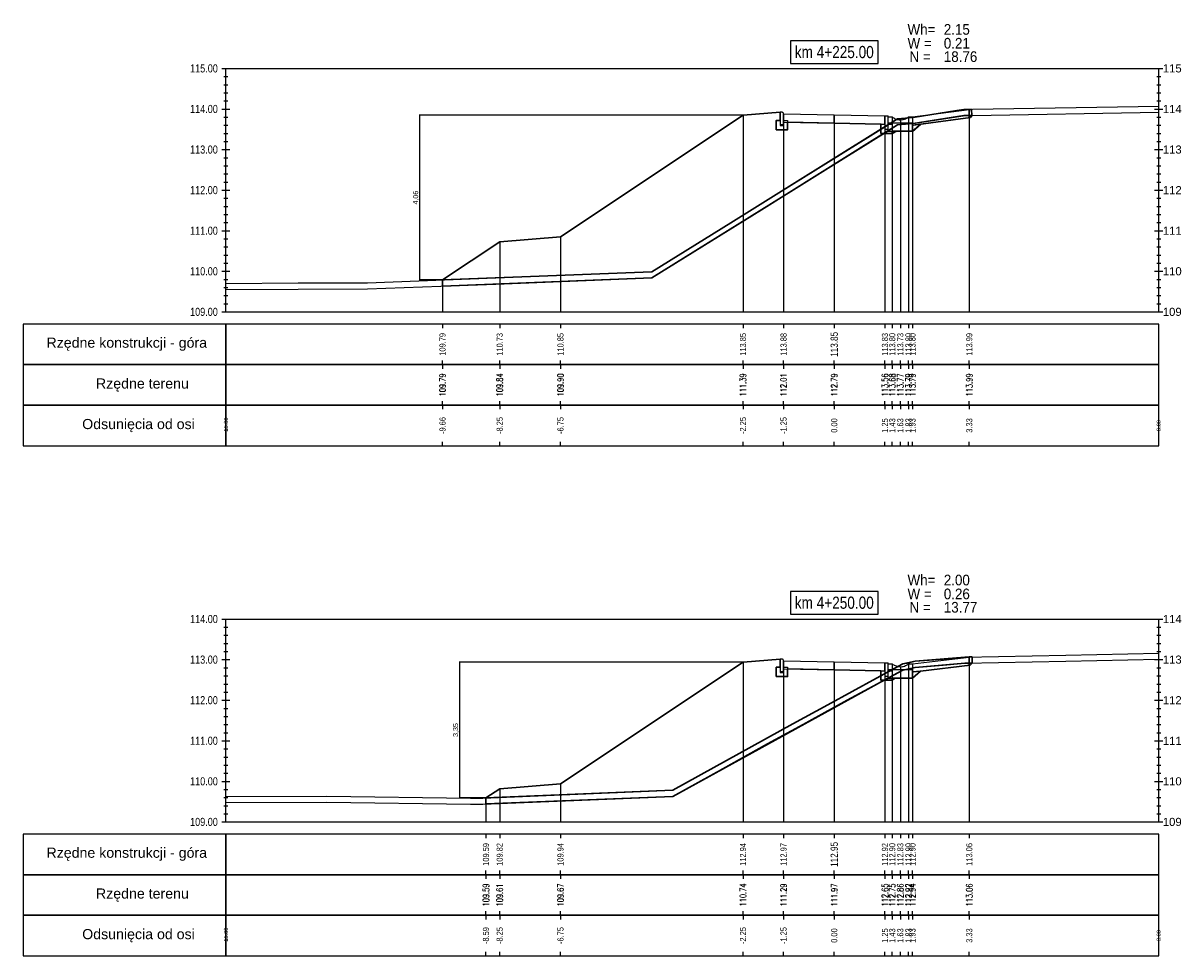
# Model space of a CAD drawing. Extents: x 7537626 to 7538805, y 5722894 to 5725486.
# Tile 30 of 105: x 7538230 to 7538259, y 5725311 to 5725334. Entities that reach past the tile are written whole.
import ezdxf

# ---------------------------------------------------------------- set-up
doc = ezdxf.new("R2010")
doc.units = 0
doc.header["$PDMODE"] = 35
doc.header["$PDSIZE"] = 0.3
for name, color, linetype in [('C-DROGI-PROFILE', 7, 'Continuous'), ('C-DROGI-PROFILE-ETYKIETY', 7, 'Continuous'), ('C-DROGI-PRZEKROJE-ETYKIETY', 7, 'Continuous'), ('C-POPRZECZKA-przekrój', 2, 'Continuous'), ('C-POPRZECZKA-widok', 1, 'Continuous')]:
    doc.layers.add(name, color=color, linetype=linetype)
for name, color, linetype, true_color in [('C-humus', 7, 'Continuous', 0x003df5), ('C-Teren', 7, 'Continuous', 0x008521), ('poprzeczki', 7, 'Continuous', 0x0000d6)]:
    doc.layers.add(name, color=color, linetype=linetype, true_color=true_color)
for name, color, linetype, lineweight, plot in [('D-1.pow. hum.', 7, 'Continuous', 30, False), ('D-2.wykop', 30, 'Continuous', 30, False), ('D-3.nasyp', 4, 'Continuous', 30, False)]:
    doc.layers.add(name, color=color, linetype=linetype, lineweight=lineweight, plot=plot)
doc.layers.add('D-roboty-ziemne-opis', color=2, linetype='Continuous', lineweight=30)
doc.styles.add('2mm08', font='arial.ttf', dxfattribs={"width": 0.8})
doc.styles.add('opis_50', font='arial.ttf', dxfattribs={"height": 0.125})
doc.styles.get("Standard").update_dxf_attribs({"font": 'arial.ttf'})
doc.dimstyles.new('OPIS_50', dxfattribs={"dimscale": 0.5, "dimtxt": 0.125, "dimasz": 0.25, "dimexe": 0.1, "dimexo": 0.15, "dimgap": 0.1, "dimtad": 1, "dimzin": 0, "dimtxsty": 'opis_50', "dimblk": 'ARCHTICK', "dimcen": 0.15, "dimdle": 0.1, "dimaunit": 2, "dimadec": 4, "dimazin": 0, "dimtfac": 1, "dimtmove": 0, "dimatfit": 3, "dimfxl": 1, "dimarcsym": 0})

# ---------------------------------------------------------------- blocks, each defined once
blk = doc.blocks.new('_ArchTick')
at = {"color": 0, "linetype": 'ByBlock', "const_width": 0.15}
blk.add_lwpolyline([(-0.5, -0.5), (0.5, 0.5)], dxfattribs=at)
blk = doc.blocks.new('*D205')
at = {"layer": 'Defpoints', "color": 0, "transparency": 16777216}
for p in [(7538247.816, 5725332.128), (7538239.84, 5725328.069), (7538240.407, 5725328.069)]:
    blk.add_point(p, dxfattribs=at)
at = {"layer": 'poprzeczki', "color": 0, "lineweight": -2, "transparency": 16777216}
for p, q in [((7538247.801, 5725332.128), (7538239.83, 5725332.128)), ((7538239.84, 5725332.138), (7538239.84, 5725328.059)), ((7538240.392, 5725328.069), (7538239.83, 5725328.069))]:
    blk.add_line(p, q, dxfattribs=at)
at = {"layer": 'poprzeczki', "color": 0, "lineweight": -2, "transparency": 16777216, "xscale": 0.025, "yscale": 0.025, "zscale": 0.025}
for p, rotation in [((7538239.84, 5725332.128), 90), ((7538239.84, 5725328.069), 270)]:
    blk.add_blockref('_ArchTick', p, dxfattribs=dict(at, rotation=rotation))
at = {"layer": 'poprzeczki', "color": 0, "transparency": 16777216, "insert": (7538239.755, 5725330.098), "char_height": 0.125, "attachment_point": 5, "rotation": 90, "style": 'opis_50'}
blk.add_mtext('4,06', dxfattribs=at)
blk = doc.blocks.new('*D206')
at = {"layer": 'Defpoints', "color": 0, "transparency": 16777216}
for p in [(7538247.816, 5725318.65), (7538240.824, 5725315.304), (7538241.478, 5725315.304)]:
    blk.add_point(p, dxfattribs=at)
at = {"layer": 'poprzeczki', "color": 0, "lineweight": -2, "transparency": 16777216}
for p, q in [((7538247.801, 5725318.65), (7538240.814, 5725318.65)), ((7538240.824, 5725318.66), (7538240.824, 5725315.294)), ((7538241.463, 5725315.304), (7538240.814, 5725315.304))]:
    blk.add_line(p, q, dxfattribs=at)
at = {"layer": 'poprzeczki', "color": 0, "lineweight": -2, "transparency": 16777216, "xscale": 0.025, "yscale": 0.025, "zscale": 0.025}
for p, rotation in [((7538240.824, 5725318.65), 90), ((7538240.824, 5725315.304), 270)]:
    blk.add_blockref('_ArchTick', p, dxfattribs=dict(at, rotation=rotation))
at = {"layer": 'poprzeczki', "color": 0, "transparency": 16777216, "insert": (7538240.739, 5725316.977), "char_height": 0.125, "attachment_point": 5, "rotation": 90, "style": 'opis_50'}
blk.add_mtext('3,35', dxfattribs=at)

msp = doc.modelspace()

# ---------------------------------------------------------------- linework, layer by layer
at = {"layer": 'C-DROGI-PROFILE', "color": 7, "linetype": 'Continuous', "lineweight": -3}
for p, q in [((7538240.407, 5725326.982), (7538240.407, 5725326.882)), ((7538241.816, 5725326.982), (7538241.816, 5725326.882)), ((7538243.316, 5725326.982), (7538243.316, 5725326.882)), ((7538247.816, 5725326.982), (7538247.816, 5725326.882)), ((7538248.816, 5725326.982), (7538248.816, 5725326.882)), ((7538250.066, 5725326.982), (7538250.066, 5725326.882)), ((7538251.316, 5725326.982), (7538251.316, 5725326.882)), ((7538251.496, 5725326.982), (7538251.496, 5725326.882)), ((7538251.696, 5725326.982), (7538251.696, 5725326.882)), ((7538251.896, 5725326.982), (7538251.896, 5725326.882)), ((7538251.996, 5725326.982), (7538251.996, 5725326.882)), ((7538253.396, 5725326.982), (7538253.396, 5725326.882)), ((7538240.407, 5725325.982), (7538240.407, 5725326.082)), ((7538240.407, 5725325.982), (7538240.407, 5725325.882)), ((7538241.816, 5725325.982), (7538241.816, 5725326.082)), ((7538241.816, 5725325.982), (7538241.816, 5725325.882)), ((7538243.316, 5725325.982), (7538243.316, 5725326.082)), ((7538243.316, 5725325.982), (7538243.316, 5725325.882)), ((7538247.816, 5725325.982), (7538247.816, 5725326.082)), ((7538247.816, 5725325.982), (7538247.816, 5725325.882)), ((7538248.816, 5725325.982), (7538248.816, 5725326.082)), ((7538248.816, 5725325.982), (7538248.816, 5725325.882)), ((7538250.066, 5725325.982), (7538250.066, 5725326.082)), ((7538250.066, 5725325.982), (7538250.066, 5725325.882)), ((7538251.316, 5725325.982), (7538251.316, 5725326.082)), ((7538251.316, 5725325.982), (7538251.316, 5725325.882)), ((7538251.496, 5725325.982), (7538251.496, 5725326.082)), ((7538251.496, 5725325.982), (7538251.496, 5725325.882)), ((7538251.696, 5725325.982), (7538251.696, 5725326.082)), ((7538251.696, 5725325.982), (7538251.696, 5725325.882)), ((7538251.896, 5725325.982), (7538251.896, 5725326.082)), ((7538251.896, 5725325.982), (7538251.896, 5725325.882)), ((7538251.996, 5725325.982), (7538251.996, 5725326.082)), ((7538251.996, 5725325.982), (7538251.996, 5725325.882)), ((7538253.396, 5725325.982), (7538253.396, 5725326.082)), ((7538253.396, 5725325.982), (7538253.396, 5725325.882)), ((7538240.407, 5725324.982), (7538240.407, 5725325.082)), ((7538241.816, 5725324.982), (7538241.816, 5725325.082)), ((7538243.316, 5725324.982), (7538243.316, 5725325.082)), ((7538247.816, 5725324.982), (7538247.816, 5725325.082)), ((7538248.816, 5725324.982), (7538248.816, 5725325.082)), ((7538250.066, 5725324.982), (7538250.066, 5725325.082)), ((7538251.316, 5725324.982), (7538251.316, 5725325.082)), ((7538251.496, 5725324.982), (7538251.496, 5725325.082)), ((7538251.696, 5725324.982), (7538251.696, 5725325.082)), ((7538251.896, 5725324.982), (7538251.896, 5725325.082)), ((7538251.996, 5725324.982), (7538251.996, 5725325.082)), ((7538253.396, 5725324.982), (7538253.396, 5725325.082)), ((7538240.407, 5725324.982), (7538240.407, 5725324.882)), ((7538241.816, 5725324.982), (7538241.816, 5725324.882)), ((7538243.316, 5725324.982), (7538243.316, 5725324.882)), ((7538247.816, 5725324.982), (7538247.816, 5725324.882)), ((7538248.816, 5725324.982), (7538248.816, 5725324.882)), ((7538250.066, 5725324.982), (7538250.066, 5725324.882)), ((7538251.316, 5725324.982), (7538251.316, 5725324.882)), ((7538251.496, 5725324.982), (7538251.496, 5725324.882)), ((7538251.696, 5725324.982), (7538251.696, 5725324.882)), ((7538251.896, 5725324.982), (7538251.896, 5725324.882)), ((7538251.996, 5725324.982), (7538251.996, 5725324.882)), ((7538253.396, 5725324.982), (7538253.396, 5725324.882)), ((7538240.407, 5725323.982), (7538240.407, 5725324.082)), ((7538241.816, 5725323.982), (7538241.816, 5725324.082)), ((7538243.316, 5725323.982), (7538243.316, 5725324.082)), ((7538247.816, 5725323.982), (7538247.816, 5725324.082)), ((7538248.816, 5725323.982), (7538248.816, 5725324.082)), ((7538250.066, 5725323.982), (7538250.066, 5725324.082)), ((7538251.316, 5725323.982), (7538251.316, 5725324.082)), ((7538251.496, 5725323.982), (7538251.496, 5725324.082)), ((7538251.696, 5725323.982), (7538251.696, 5725324.082)), ((7538251.896, 5725323.982), (7538251.896, 5725324.082)), ((7538251.996, 5725323.982), (7538251.996, 5725324.082)), ((7538253.396, 5725323.982), (7538253.396, 5725324.082)), ((7538241.478, 5725314.411), (7538241.478, 5725314.311)), ((7538241.816, 5725314.411), (7538241.816, 5725314.311)), ((7538243.316, 5725314.411), (7538243.316, 5725314.311)), ((7538247.816, 5725314.411), (7538247.816, 5725314.311)), ((7538248.816, 5725314.411), (7538248.816, 5725314.311)), ((7538250.066, 5725314.411), (7538250.066, 5725314.311)), ((7538251.316, 5725314.411), (7538251.316, 5725314.311)), ((7538251.496, 5725314.411), (7538251.496, 5725314.311)), ((7538251.696, 5725314.411), (7538251.696, 5725314.311)), ((7538251.896, 5725314.411), (7538251.896, 5725314.311)), ((7538251.996, 5725314.411), (7538251.996, 5725314.311)), ((7538253.396, 5725314.411), (7538253.396, 5725314.311)), ((7538241.478, 5725313.411), (7538241.478, 5725313.511)), ((7538241.478, 5725313.411), (7538241.478, 5725313.311)), ((7538241.816, 5725313.411), (7538241.816, 5725313.511)), ((7538241.816, 5725313.411), (7538241.816, 5725313.311)), ((7538243.316, 5725313.411), (7538243.316, 5725313.511)), ((7538243.316, 5725313.411), (7538243.316, 5725313.311)), ((7538247.816, 5725313.411), (7538247.816, 5725313.511)), ((7538247.816, 5725313.411), (7538247.816, 5725313.311)), ((7538248.816, 5725313.411), (7538248.816, 5725313.511)), ((7538248.816, 5725313.411), (7538248.816, 5725313.311)), ((7538250.066, 5725313.411), (7538250.066, 5725313.511)), ((7538250.066, 5725313.411), (7538250.066, 5725313.311)), ((7538251.316, 5725313.411), (7538251.316, 5725313.511)), ((7538251.316, 5725313.411), (7538251.316, 5725313.311)), ((7538251.496, 5725313.411), (7538251.496, 5725313.511)), ((7538251.496, 5725313.411), (7538251.496, 5725313.311)), ((7538251.696, 5725313.411), (7538251.696, 5725313.511)), ((7538251.696, 5725313.411), (7538251.696, 5725313.311)), ((7538251.896, 5725313.411), (7538251.896, 5725313.511)), ((7538251.896, 5725313.411), (7538251.896, 5725313.311)), ((7538251.996, 5725313.411), (7538251.996, 5725313.511)), ((7538251.996, 5725313.411), (7538251.996, 5725313.311)), ((7538253.396, 5725313.411), (7538253.396, 5725313.511)), ((7538253.396, 5725313.411), (7538253.396, 5725313.311)), ((7538241.478, 5725312.411), (7538241.478, 5725312.511)), ((7538241.816, 5725312.411), (7538241.816, 5725312.511)), ((7538243.316, 5725312.411), (7538243.316, 5725312.511)), ((7538247.816, 5725312.411), (7538247.816, 5725312.511)), ((7538248.816, 5725312.411), (7538248.816, 5725312.511)), ((7538250.066, 5725312.411), (7538250.066, 5725312.511)), ((7538251.316, 5725312.411), (7538251.316, 5725312.511)), ((7538251.496, 5725312.411), (7538251.496, 5725312.511)), ((7538251.696, 5725312.411), (7538251.696, 5725312.511)), ((7538251.896, 5725312.411), (7538251.896, 5725312.511)), ((7538251.996, 5725312.411), (7538251.996, 5725312.511)), ((7538253.396, 5725312.411), (7538253.396, 5725312.511)), ((7538241.478, 5725312.411), (7538241.478, 5725312.311)), ((7538241.816, 5725312.411), (7538241.816, 5725312.311)), ((7538243.316, 5725312.411), (7538243.316, 5725312.311)), ((7538247.816, 5725312.411), (7538247.816, 5725312.311)), ((7538248.816, 5725312.411), (7538248.816, 5725312.311)), ((7538250.066, 5725312.411), (7538250.066, 5725312.311)), ((7538251.316, 5725312.411), (7538251.316, 5725312.311)), ((7538251.496, 5725312.411), (7538251.496, 5725312.311)), ((7538251.696, 5725312.411), (7538251.696, 5725312.311)), ((7538251.896, 5725312.411), (7538251.896, 5725312.311)), ((7538251.996, 5725312.411), (7538251.996, 5725312.311)), ((7538253.396, 5725312.411), (7538253.396, 5725312.311)), ((7538241.478, 5725311.411), (7538241.478, 5725311.511)), ((7538241.816, 5725311.411), (7538241.816, 5725311.511)), ((7538243.316, 5725311.411), (7538243.316, 5725311.511)), ((7538247.816, 5725311.411), (7538247.816, 5725311.511)), ((7538248.816, 5725311.411), (7538248.816, 5725311.511)), ((7538250.066, 5725311.411), (7538250.066, 5725311.511)), ((7538251.316, 5725311.411), (7538251.316, 5725311.511)), ((7538251.496, 5725311.411), (7538251.496, 5725311.511)), ((7538251.696, 5725311.411), (7538251.696, 5725311.511)), ((7538251.896, 5725311.411), (7538251.896, 5725311.511)), ((7538251.996, 5725311.411), (7538251.996, 5725311.511)), ((7538253.396, 5725311.411), (7538253.396, 5725311.511))]:
    msp.add_line(p, q, dxfattribs=at)
at = {"layer": 'C-DROGI-PROFILE', "color": 1, "linetype": 'Continuous', "lineweight": -3}
for points in [[(7538235.066, 5725325.982), (7538235.066, 5725326.982), (7538230.066, 5725326.982), (7538230.066, 5725325.982)], [(7538235.066, 5725325.982), (7538258.066, 5725325.982), (7538258.066, 5725326.982), (7538235.066, 5725326.982)], [(7538235.066, 5725324.982), (7538235.066, 5725325.982), (7538230.066, 5725325.982), (7538230.066, 5725324.982)], [(7538235.066, 5725324.982), (7538258.066, 5725324.982), (7538258.066, 5725325.982), (7538235.066, 5725325.982)], [(7538235.066, 5725323.982), (7538235.066, 5725324.982), (7538230.066, 5725324.982), (7538230.066, 5725323.982)], [(7538235.066, 5725323.982), (7538258.066, 5725323.982), (7538258.066, 5725324.982), (7538235.066, 5725324.982)], [(7538235.066, 5725313.411), (7538235.066, 5725314.411), (7538230.066, 5725314.411), (7538230.066, 5725313.411)], [(7538235.066, 5725313.411), (7538258.066, 5725313.411), (7538258.066, 5725314.411), (7538235.066, 5725314.411)], [(7538235.066, 5725312.411), (7538235.066, 5725313.411), (7538230.066, 5725313.411), (7538230.066, 5725312.411)], [(7538235.066, 5725312.411), (7538258.066, 5725312.411), (7538258.066, 5725313.411), (7538235.066, 5725313.411)], [(7538235.066, 5725311.411), (7538235.066, 5725312.411), (7538230.066, 5725312.411), (7538230.066, 5725311.411)], [(7538235.066, 5725311.411), (7538258.066, 5725311.411), (7538258.066, 5725312.411), (7538235.066, 5725312.411)]]:
    msp.add_3dface(points, dxfattribs=at)
at = {"layer": 'C-DROGI-PRZEKROJE-ETYKIETY', "color": 1, "linetype": 'Continuous', "lineweight": -3}
for p, q in [((7538253.396, 5725332.273), (7538253.396, 5725327.282)), ((7538247.816, 5725332.128), (7538247.816, 5725327.282)), ((7538248.816, 5725332.162), (7538248.816, 5725327.282)), ((7538250.066, 5725332.137), (7538250.066, 5725327.282)), ((7538251.316, 5725332.112), (7538251.316, 5725327.282)), ((7538251.496, 5725332.086), (7538251.496, 5725327.282)), ((7538251.696, 5725332.016), (7538251.696, 5725327.282)), ((7538251.896, 5725332.086), (7538251.896, 5725327.282)), ((7538251.996, 5725332.086), (7538251.996, 5725327.282)), ((7538253.396, 5725318.776), (7538253.396, 5725314.711)), ((7538247.816, 5725318.65), (7538247.816, 5725314.711)), ((7538248.816, 5725318.683), (7538248.816, 5725314.711)), ((7538250.066, 5725318.658), (7538250.066, 5725314.711)), ((7538251.316, 5725318.633), (7538251.316, 5725314.711)), ((7538251.496, 5725318.607), (7538251.496, 5725314.711)), ((7538251.696, 5725318.537), (7538251.696, 5725314.711)), ((7538251.896, 5725318.607), (7538251.896, 5725314.711)), ((7538251.996, 5725318.607), (7538251.996, 5725314.711))]:
    msp.add_line(p, q, dxfattribs=at)
for points in [[(7538243.316, 5725329.128), (7538243.316, 5725327.282)], [(7538241.816, 5725329.008), (7538241.816, 5725327.282)], [(7538240.407, 5725328.069), (7538240.407, 5725327.282)], [(7538243.316, 5725315.65), (7538243.316, 5725314.711)], [(7538241.816, 5725315.53), (7538241.816, 5725314.711)], [(7538241.478, 5725315.304), (7538241.478, 5725314.711)]]:
    msp.add_lwpolyline(points, dxfattribs=at)
at = {"layer": 'C-humus'}
for p, q in [((7538253.477, 5725332.125), (7538258.066, 5725332.204)), ((7538251.327, 5725331.704), (7538251.623, 5725331.894)), ((7538251.623, 5725331.894), (7538251.633, 5725331.895)), ((7538251.633, 5725331.895), (7538252.012, 5725331.928)), ((7538252.012, 5725331.928), (7538253.242, 5725332.118)), ((7538253.242, 5725332.118), (7538253.26, 5725332.119)), ((7538253.26, 5725332.119), (7538253.477, 5725332.125)), ((7538245.57, 5725328.12), (7538251.327, 5725331.704)), ((7538238.556, 5725327.848), (7538241.72, 5725327.969)), ((7538241.72, 5725327.969), (7538245.57, 5725328.12)), ((7538235.066, 5725327.831), (7538236.85, 5725327.846)), ((7538236.85, 5725327.846), (7538238.556, 5725327.848)), ((7538251.758, 5725318.455), (7538251.86, 5725318.475)), ((7538251.86, 5725318.475), (7538252.058, 5725318.52)), ((7538252.058, 5725318.52), (7538252.749, 5725318.577)), ((7538252.749, 5725318.577), (7538253.287, 5725318.624)), ((7538253.287, 5725318.624), (7538255.778, 5725318.675)), ((7538255.778, 5725318.675), (7538258.066, 5725318.72)), ((7538248.422, 5725316.642), (7538251.758, 5725318.455)), ((7538246.088, 5725315.341), (7538248.422, 5725316.642)), ((7538241.401, 5725315.151), (7538246.088, 5725315.341)), ((7538235.066, 5725315.188), (7538237.558, 5725315.197)), ((7538237.558, 5725315.197), (7538241.095, 5725315.146)), ((7538241.095, 5725315.146), (7538241.401, 5725315.151))]:
    msp.add_line(p, q, dxfattribs=at)
at = {"layer": 'C-POPRZECZKA-przekrój', "color": 2, "linetype": 'Continuous', "lineweight": -3}
for p, q in [((7538247.816, 5725332.128), (7538248.736, 5725332.202)), ((7538248.316, 5725332.168), (7538248.736, 5725332.202)), ((7538248.776, 5725332.202), (7538248.736, 5725332.202)), ((7538248.736, 5725332.202), (7538248.736, 5725331.872)), ((7538248.782, 5725332.202), (7538248.776, 5725332.202)), ((7538248.79, 5725332.199), (7538248.782, 5725332.202)), ((7538248.798, 5725332.195), (7538248.79, 5725332.199)), ((7538248.804, 5725332.19), (7538248.798, 5725332.195)), ((7538248.809, 5725332.185), (7538248.804, 5725332.19)), ((7538248.813, 5725332.177), (7538248.809, 5725332.185)), ((7538248.815, 5725332.169), (7538248.813, 5725332.177)), ((7538248.636, 5725331.772), (7538248.636, 5725332.002)), ((7538248.636, 5725332.002), (7538248.736, 5725332.002)), ((7538248.736, 5725332.002), (7538248.736, 5725331.902)), ((7538248.736, 5725331.902), (7538248.816, 5725331.902)), ((7538248.816, 5725332.162), (7538248.815, 5725332.169)), ((7538248.816, 5725332.162), (7538250.066, 5725332.137)), ((7538248.816, 5725332.162), (7538248.817, 5725331.962)), ((7538248.816, 5725331.872), (7538248.816, 5725332.162)), ((7538248.816, 5725332.162), (7538248.816, 5725332.002)), ((7538248.816, 5725332.002), (7538248.916, 5725332.002)), ((7538248.817, 5725331.962), (7538250.066, 5725331.937)), ((7538248.916, 5725332.002), (7538248.916, 5725331.772)), ((7538250.066, 5725331.937), (7538250.066, 5725332.137)), ((7538250.066, 5725332.137), (7538251.316, 5725332.112)), ((7538250.066, 5725331.937), (7538251.315, 5725331.912)), ((7538251.216, 5725331.682), (7538251.216, 5725331.912)), ((7538251.216, 5725331.912), (7538251.316, 5725331.912)), ((7538251.316, 5725332.112), (7538251.315, 5725331.912)), ((7538251.316, 5725332.112), (7538251.396, 5725332.112)), ((7538251.316, 5725331.912), (7538251.316, 5725332.112)), ((7538251.316, 5725332.112), (7538251.316, 5725331.782)), ((7538251.396, 5725331.736), (7538251.396, 5725332.112)), ((7538251.396, 5725332.086), (7538251.496, 5725332.086)), ((7538251.396, 5725331.936), (7538251.396, 5725332.086)), ((7538251.996, 5725331.936), (7538251.396, 5725331.936)), ((7538251.396, 5725331.912), (7538251.496, 5725331.912)), ((7538251.396, 5725331.782), (7538251.396, 5725331.912)), ((7538251.496, 5725332.086), (7538251.513, 5725332.073)), ((7538251.496, 5725331.912), (7538251.496, 5725331.682)), ((7538251.513, 5725332.073), (7538251.531, 5725332.062)), ((7538251.531, 5725332.062), (7538251.547, 5725332.053)), ((7538251.547, 5725332.053), (7538251.567, 5725332.043)), ((7538251.567, 5725332.043), (7538251.589, 5725332.034)), ((7538251.589, 5725332.034), (7538251.616, 5725332.026)), ((7538251.616, 5725332.026), (7538251.643, 5725332.02)), ((7538251.643, 5725332.02), (7538251.666, 5725332.017)), ((7538251.666, 5725332.017), (7538251.696, 5725332.016)), ((7538251.696, 5725332.016), (7538251.719, 5725332.017)), ((7538251.719, 5725332.017), (7538251.745, 5725332.02)), ((7538251.745, 5725332.02), (7538251.767, 5725332.024)), ((7538251.767, 5725332.024), (7538251.795, 5725332.032)), ((7538251.795, 5725332.032), (7538251.821, 5725332.041)), ((7538251.821, 5725332.041), (7538251.846, 5725332.053)), ((7538251.846, 5725332.053), (7538251.864, 5725332.064)), ((7538251.864, 5725332.064), (7538251.88, 5725332.074)), ((7538251.88, 5725332.074), (7538251.896, 5725332.086)), ((7538251.896, 5725332.086), (7538251.996, 5725332.086)), ((7538251.996, 5725332.086), (7538251.996, 5725331.936)), ((7538251.996, 5725331.736), (7538251.996, 5725331.936)), ((7538248.916, 5725331.772), (7538248.636, 5725331.772)), ((7538248.736, 5725331.872), (7538248.816, 5725331.872)), ((7538251.496, 5725331.682), (7538251.216, 5725331.682)), ((7538251.316, 5725331.782), (7538251.396, 5725331.782)), ((7538251.396, 5725331.736), (7538251.996, 5725331.736)), ((7538247.816, 5725318.65), (7538248.736, 5725318.723)), ((7538248.316, 5725318.69), (7538248.736, 5725318.723)), ((7538248.636, 5725318.293), (7538248.636, 5725318.523)), ((7538248.636, 5725318.523), (7538248.736, 5725318.523)), ((7538248.776, 5725318.723), (7538248.736, 5725318.723)), ((7538248.736, 5725318.723), (7538248.736, 5725318.393)), ((7538248.736, 5725318.523), (7538248.736, 5725318.423)), ((7538248.782, 5725318.723), (7538248.776, 5725318.723)), ((7538248.79, 5725318.721), (7538248.782, 5725318.723)), ((7538248.798, 5725318.717), (7538248.79, 5725318.721)), ((7538248.804, 5725318.712), (7538248.798, 5725318.717)), ((7538248.809, 5725318.706), (7538248.804, 5725318.712)), ((7538248.813, 5725318.699), (7538248.809, 5725318.706)), ((7538248.815, 5725318.691), (7538248.813, 5725318.699)), ((7538248.816, 5725318.683), (7538248.815, 5725318.691)), ((7538248.816, 5725318.683), (7538250.066, 5725318.658)), ((7538248.816, 5725318.683), (7538248.817, 5725318.483)), ((7538248.816, 5725318.393), (7538248.816, 5725318.683)), ((7538248.816, 5725318.683), (7538248.816, 5725318.523)), ((7538248.816, 5725318.523), (7538248.916, 5725318.523)), ((7538248.817, 5725318.483), (7538250.066, 5725318.458)), ((7538248.916, 5725318.523), (7538248.916, 5725318.293)), ((7538250.066, 5725318.458), (7538250.066, 5725318.658)), ((7538250.066, 5725318.658), (7538251.316, 5725318.633)), ((7538251.316, 5725318.633), (7538251.315, 5725318.433)), ((7538251.316, 5725318.633), (7538251.396, 5725318.633)), ((7538251.316, 5725318.433), (7538251.316, 5725318.633)), ((7538251.316, 5725318.633), (7538251.316, 5725318.303)), ((7538251.396, 5725318.257), (7538251.396, 5725318.633)), ((7538251.396, 5725318.607), (7538251.496, 5725318.607)), ((7538251.396, 5725318.457), (7538251.396, 5725318.607)), ((7538251.496, 5725318.607), (7538251.513, 5725318.595)), ((7538251.513, 5725318.595), (7538251.531, 5725318.583)), ((7538251.531, 5725318.583), (7538251.547, 5725318.574)), ((7538251.547, 5725318.574), (7538251.567, 5725318.565)), ((7538251.567, 5725318.565), (7538251.589, 5725318.556)), ((7538251.589, 5725318.556), (7538251.616, 5725318.547)), ((7538251.616, 5725318.547), (7538251.643, 5725318.542)), ((7538251.643, 5725318.542), (7538251.666, 5725318.539)), ((7538251.666, 5725318.539), (7538251.696, 5725318.537)), ((7538251.696, 5725318.537), (7538251.719, 5725318.538)), ((7538251.719, 5725318.538), (7538251.745, 5725318.541)), ((7538251.745, 5725318.541), (7538251.767, 5725318.545)), ((7538251.767, 5725318.545), (7538251.795, 5725318.553)), ((7538251.795, 5725318.553), (7538251.821, 5725318.563)), ((7538251.821, 5725318.563), (7538251.846, 5725318.575)), ((7538251.846, 5725318.575), (7538251.864, 5725318.585)), ((7538251.864, 5725318.585), (7538251.88, 5725318.595)), ((7538251.88, 5725318.595), (7538251.896, 5725318.607)), ((7538251.896, 5725318.607), (7538251.996, 5725318.607)), ((7538251.996, 5725318.607), (7538251.996, 5725318.457)), ((7538248.916, 5725318.293), (7538248.636, 5725318.293)), ((7538248.736, 5725318.423), (7538248.816, 5725318.423)), ((7538248.736, 5725318.393), (7538248.816, 5725318.393)), ((7538250.066, 5725318.458), (7538251.315, 5725318.433)), ((7538251.216, 5725318.203), (7538251.216, 5725318.433)), ((7538251.216, 5725318.433), (7538251.316, 5725318.433)), ((7538251.496, 5725318.203), (7538251.216, 5725318.203)), ((7538251.316, 5725318.303), (7538251.396, 5725318.303)), ((7538251.996, 5725318.457), (7538251.396, 5725318.457)), ((7538251.396, 5725318.433), (7538251.496, 5725318.433)), ((7538251.396, 5725318.303), (7538251.396, 5725318.433)), ((7538251.396, 5725318.257), (7538251.996, 5725318.257)), ((7538251.496, 5725318.433), (7538251.496, 5725318.203)), ((7538251.996, 5725318.257), (7538251.996, 5725318.457))]:
    msp.add_line(p, q, dxfattribs=at)
at = {"layer": 'C-POPRZECZKA-przekrój'}
for points in [[(7538251.996, 5725332.086), (7538253.396, 5725332.273)], [(7538252.022, 5725331.888), (7538253.422, 5725332.074)], [(7538251.996, 5725318.607), (7538253.396, 5725318.776)], [(7538252.02, 5725318.409), (7538253.42, 5725318.577)]]:
    msp.add_lwpolyline(points, dxfattribs=at)
at = {"layer": 'C-POPRZECZKA-przekrój', "color": 2, "linetype": 'Continuous', "lineweight": -3}
for points in [[(7538240.407, 5725328.069), (7538241.816, 5725329.008), (7538243.316, 5725329.128), (7538247.816, 5725332.128)], [(7538241.478, 5725315.304), (7538241.816, 5725315.53), (7538243.316, 5725315.65), (7538247.816, 5725318.65)]]:
    msp.add_lwpolyline(points, dxfattribs=at)
at = {"layer": 'C-POPRZECZKA-widok', "color": 1, "linetype": 'Continuous', "lineweight": -3}
for p, q in [((7538234.966, 5725333.282), (7538258.166, 5725333.282)), ((7538235.016, 5725333.082), (7538235.116, 5725333.082)), ((7538235.066, 5725327.282), (7538235.066, 5725333.282)), ((7538258.016, 5725333.082), (7538258.116, 5725333.082)), ((7538258.066, 5725327.282), (7538258.066, 5725333.282)), ((7538235.016, 5725332.882), (7538235.116, 5725332.882)), ((7538258.016, 5725332.882), (7538258.116, 5725332.882)), ((7538235.016, 5725332.682), (7538235.116, 5725332.682)), ((7538235.016, 5725332.482), (7538235.116, 5725332.482)), ((7538258.016, 5725332.682), (7538258.116, 5725332.682)), ((7538258.016, 5725332.482), (7538258.116, 5725332.482)), ((7538234.966, 5725332.282), (7538235.166, 5725332.282)), ((7538235.016, 5725332.282), (7538235.116, 5725332.282)), ((7538257.966, 5725332.282), (7538258.166, 5725332.282)), ((7538258.016, 5725332.282), (7538258.116, 5725332.282)), ((7538235.016, 5725332.082), (7538235.116, 5725332.082)), ((7538258.016, 5725332.082), (7538258.116, 5725332.082)), ((7538235.016, 5725331.882), (7538235.116, 5725331.882)), ((7538235.016, 5725331.682), (7538235.116, 5725331.682)), ((7538258.016, 5725331.882), (7538258.116, 5725331.882)), ((7538258.016, 5725331.682), (7538258.116, 5725331.682)), ((7538235.016, 5725331.482), (7538235.116, 5725331.482)), ((7538258.016, 5725331.482), (7538258.116, 5725331.482)), ((7538234.966, 5725331.282), (7538235.166, 5725331.282)), ((7538235.016, 5725331.282), (7538235.116, 5725331.282)), ((7538235.016, 5725331.082), (7538235.116, 5725331.082)), ((7538257.966, 5725331.282), (7538258.166, 5725331.282)), ((7538258.016, 5725331.282), (7538258.116, 5725331.282)), ((7538258.016, 5725331.082), (7538258.116, 5725331.082)), ((7538235.016, 5725330.882), (7538235.116, 5725330.882)), ((7538258.016, 5725330.882), (7538258.116, 5725330.882)), ((7538235.016, 5725330.682), (7538235.116, 5725330.682)), ((7538235.016, 5725330.482), (7538235.116, 5725330.482)), ((7538258.016, 5725330.682), (7538258.116, 5725330.682)), ((7538258.016, 5725330.482), (7538258.116, 5725330.482)), ((7538234.966, 5725330.282), (7538235.166, 5725330.282)), ((7538235.016, 5725330.282), (7538235.116, 5725330.282)), ((7538257.966, 5725330.282), (7538258.166, 5725330.282)), ((7538258.016, 5725330.282), (7538258.116, 5725330.282)), ((7538235.016, 5725330.082), (7538235.116, 5725330.082)), ((7538258.016, 5725330.082), (7538258.116, 5725330.082)), ((7538235.016, 5725329.882), (7538235.116, 5725329.882)), ((7538235.016, 5725329.682), (7538235.116, 5725329.682)), ((7538258.016, 5725329.882), (7538258.116, 5725329.882)), ((7538258.016, 5725329.682), (7538258.116, 5725329.682)), ((7538235.016, 5725329.482), (7538235.116, 5725329.482)), ((7538258.016, 5725329.482), (7538258.116, 5725329.482)), ((7538234.966, 5725329.282), (7538235.166, 5725329.282)), ((7538235.016, 5725329.282), (7538235.116, 5725329.282)), ((7538235.016, 5725329.082), (7538235.116, 5725329.082)), ((7538257.966, 5725329.282), (7538258.166, 5725329.282)), ((7538258.016, 5725329.282), (7538258.116, 5725329.282)), ((7538258.016, 5725329.082), (7538258.116, 5725329.082)), ((7538235.016, 5725328.882), (7538235.116, 5725328.882)), ((7538258.016, 5725328.882), (7538258.116, 5725328.882)), ((7538235.016, 5725328.682), (7538235.116, 5725328.682)), ((7538235.016, 5725328.482), (7538235.116, 5725328.482)), ((7538258.016, 5725328.682), (7538258.116, 5725328.682)), ((7538258.016, 5725328.482), (7538258.116, 5725328.482)), ((7538234.966, 5725328.282), (7538235.166, 5725328.282)), ((7538235.016, 5725328.282), (7538235.116, 5725328.282)), ((7538257.966, 5725328.282), (7538258.166, 5725328.282)), ((7538258.016, 5725328.282), (7538258.116, 5725328.282)), ((7538235.016, 5725328.082), (7538235.116, 5725328.082)), ((7538258.016, 5725328.082), (7538258.116, 5725328.082)), ((7538235.016, 5725327.882), (7538235.116, 5725327.882)), ((7538235.016, 5725327.682), (7538235.116, 5725327.682)), ((7538258.016, 5725327.882), (7538258.116, 5725327.882)), ((7538258.016, 5725327.682), (7538258.116, 5725327.682)), ((7538235.016, 5725327.482), (7538235.116, 5725327.482)), ((7538258.016, 5725327.482), (7538258.116, 5725327.482)), ((7538234.966, 5725327.282), (7538258.166, 5725327.282)), ((7538234.966, 5725319.711), (7538258.166, 5725319.711)), ((7538235.066, 5725314.711), (7538235.066, 5725319.711)), ((7538258.066, 5725314.711), (7538258.066, 5725319.711)), ((7538235.016, 5725319.511), (7538235.116, 5725319.511)), ((7538258.016, 5725319.511), (7538258.116, 5725319.511)), ((7538235.016, 5725319.311), (7538235.116, 5725319.311)), ((7538235.016, 5725319.111), (7538235.116, 5725319.111)), ((7538258.016, 5725319.311), (7538258.116, 5725319.311)), ((7538258.016, 5725319.111), (7538258.116, 5725319.111)), ((7538235.016, 5725318.911), (7538235.116, 5725318.911)), ((7538258.016, 5725318.911), (7538258.116, 5725318.911)), ((7538234.966, 5725318.711), (7538235.166, 5725318.711)), ((7538235.016, 5725318.711), (7538235.116, 5725318.711)), ((7538235.016, 5725318.511), (7538235.116, 5725318.511)), ((7538257.966, 5725318.711), (7538258.166, 5725318.711)), ((7538258.016, 5725318.711), (7538258.116, 5725318.711)), ((7538258.016, 5725318.511), (7538258.116, 5725318.511)), ((7538235.016, 5725318.311), (7538235.116, 5725318.311)), ((7538258.016, 5725318.311), (7538258.116, 5725318.311)), ((7538235.016, 5725318.111), (7538235.116, 5725318.111)), ((7538235.016, 5725317.911), (7538235.116, 5725317.911)), ((7538258.016, 5725318.111), (7538258.116, 5725318.111)), ((7538258.016, 5725317.911), (7538258.116, 5725317.911)), ((7538234.966, 5725317.711), (7538235.166, 5725317.711)), ((7538235.016, 5725317.711), (7538235.116, 5725317.711)), ((7538257.966, 5725317.711), (7538258.166, 5725317.711)), ((7538258.016, 5725317.711), (7538258.116, 5725317.711)), ((7538235.016, 5725317.511), (7538235.116, 5725317.511)), ((7538258.016, 5725317.511), (7538258.116, 5725317.511)), ((7538235.016, 5725317.311), (7538235.116, 5725317.311)), ((7538235.016, 5725317.111), (7538235.116, 5725317.111)), ((7538258.016, 5725317.311), (7538258.116, 5725317.311)), ((7538258.016, 5725317.111), (7538258.116, 5725317.111)), ((7538235.016, 5725316.911), (7538235.116, 5725316.911)), ((7538258.016, 5725316.911), (7538258.116, 5725316.911)), ((7538234.966, 5725316.711), (7538235.166, 5725316.711)), ((7538235.016, 5725316.711), (7538235.116, 5725316.711)), ((7538235.016, 5725316.511), (7538235.116, 5725316.511)), ((7538257.966, 5725316.711), (7538258.166, 5725316.711)), ((7538258.016, 5725316.711), (7538258.116, 5725316.711)), ((7538258.016, 5725316.511), (7538258.116, 5725316.511)), ((7538235.016, 5725316.311), (7538235.116, 5725316.311)), ((7538258.016, 5725316.311), (7538258.116, 5725316.311)), ((7538235.016, 5725316.111), (7538235.116, 5725316.111)), ((7538235.016, 5725315.911), (7538235.116, 5725315.911)), ((7538258.016, 5725316.111), (7538258.116, 5725316.111)), ((7538258.016, 5725315.911), (7538258.116, 5725315.911)), ((7538234.966, 5725315.711), (7538235.166, 5725315.711)), ((7538235.016, 5725315.711), (7538235.116, 5725315.711)), ((7538257.966, 5725315.711), (7538258.166, 5725315.711)), ((7538258.016, 5725315.711), (7538258.116, 5725315.711)), ((7538235.016, 5725315.511), (7538235.116, 5725315.511)), ((7538258.016, 5725315.511), (7538258.116, 5725315.511)), ((7538235.016, 5725315.311), (7538235.116, 5725315.311)), ((7538235.016, 5725315.111), (7538235.116, 5725315.111)), ((7538258.016, 5725315.311), (7538258.116, 5725315.311)), ((7538258.016, 5725315.111), (7538258.116, 5725315.111)), ((7538235.016, 5725314.911), (7538235.116, 5725314.911)), ((7538258.016, 5725314.911), (7538258.116, 5725314.911)), ((7538234.966, 5725314.711), (7538258.166, 5725314.711))]:
    msp.add_line(p, q, dxfattribs=at)
at = {"layer": 'C-POPRZECZKA-widok', "color": 3, "linetype": 'Continuous', "lineweight": -3}
for points in [[(7538248.986, 5725333.407), (7538251.146, 5725333.407), (7538251.146, 5725333.964), (7538248.986, 5725333.964)], [(7538248.986, 5725319.836), (7538251.146, 5725319.836), (7538251.146, 5725320.393), (7538248.986, 5725320.393)]]:
    msp.add_3dface(points, dxfattribs=at)
at = {"layer": 'C-Teren'}
for p, q in [((7538252.012, 5725332.078), (7538253.242, 5725332.268)), ((7538253.242, 5725332.268), (7538253.26, 5725332.269)), ((7538253.26, 5725332.269), (7538253.477, 5725332.275)), ((7538253.477, 5725332.275), (7538258.066, 5725332.354)), ((7538251.327, 5725331.854), (7538251.623, 5725332.044)), ((7538251.623, 5725332.044), (7538251.633, 5725332.045)), ((7538251.633, 5725332.045), (7538252.012, 5725332.078)), ((7538245.57, 5725328.27), (7538251.327, 5725331.854)), ((7538241.72, 5725328.119), (7538245.57, 5725328.27)), ((7538235.066, 5725327.981), (7538236.85, 5725327.996)), ((7538236.85, 5725327.996), (7538238.556, 5725327.998)), ((7538238.556, 5725327.998), (7538241.72, 5725328.119)), ((7538252.749, 5725318.727), (7538253.287, 5725318.774)), ((7538253.287, 5725318.774), (7538255.778, 5725318.825)), ((7538255.778, 5725318.825), (7538258.066, 5725318.87)), ((7538248.422, 5725316.792), (7538251.758, 5725318.605)), ((7538251.758, 5725318.605), (7538251.86, 5725318.625)), ((7538251.86, 5725318.625), (7538252.058, 5725318.67)), ((7538252.058, 5725318.67), (7538252.749, 5725318.727)), ((7538246.088, 5725315.491), (7538248.422, 5725316.792)), ((7538235.066, 5725315.338), (7538237.558, 5725315.347)), ((7538237.558, 5725315.347), (7538241.095, 5725315.296)), ((7538241.401, 5725315.301), (7538246.088, 5725315.491)), ((7538241.095, 5725315.296), (7538241.401, 5725315.301))]:
    msp.add_line(p, q, dxfattribs=at)
at = {"layer": 'D-1.pow. hum.'}
for points in [[(7538240.407, 5725328.069), (7538240.407, 5725327.919), (7538242.733, 5725328.009), (7538245.57, 5725328.12), (7538249.061, 5725330.293), (7538251.623, 5725331.894), (7538251.996, 5725331.926), (7538252.012, 5725331.928), (7538253.26, 5725332.119), (7538253.459, 5725332.124), (7538253.452, 5725332.273), (7538253.26, 5725332.269), (7538253.085, 5725332.244), (7538252.009, 5725332.077), (7538251.623, 5725332.044), (7538251.277, 5725331.823), (7538249.925, 5725330.981), (7538249.096, 5725330.465), (7538247.512, 5725329.479), (7538245.57, 5725328.27), (7538242.574, 5725328.152), (7538240.407, 5725328.069)], [(7538241.478, 5725315.304), (7538241.478, 5725315.154), (7538246.088, 5725315.341), (7538250.388, 5725317.711), (7538251.758, 5725318.455), (7538252.058, 5725318.52), (7538253.287, 5725318.624), (7538253.465, 5725318.627), (7538253.464, 5725318.777), (7538253.287, 5725318.774), (7538252.058, 5725318.67), (7538251.758, 5725318.605), (7538251.11, 5725318.253), (7538249.909, 5725317.6), (7538249.046, 5725317.131), (7538246.088, 5725315.491), (7538241.478, 5725315.304)]]:
    msp.add_lwpolyline(points, dxfattribs=at)
at = {"layer": 'D-2.wykop'}
for points in [[(7538253.422, 5725332.074), (7538253.459, 5725332.124), (7538253.26, 5725332.119), (7538252.012, 5725331.928), (7538251.623, 5725331.894), (7538251.283, 5725331.682), (7538251.496, 5725331.682), (7538251.599, 5725331.736), (7538251.996, 5725331.736), (7538252.197, 5725331.911), (7538253.422, 5725332.074)], [(7538253.42, 5725318.577), (7538253.465, 5725318.627), (7538253.287, 5725318.624), (7538252.058, 5725318.52), (7538251.758, 5725318.455), (7538251.294, 5725318.203), (7538251.496, 5725318.203), (7538251.565, 5725318.257), (7538251.996, 5725318.257), (7538252.192, 5725318.43), (7538253.42, 5725318.577)]]:
    msp.add_lwpolyline(points, dxfattribs=at)
at = {"layer": 'D-3.nasyp'}
for points in [[(7538248.636, 5725331.772), (7538248.636, 5725332.002), (7538248.736, 5725332.002), (7538248.736, 5725332.202), (7538247.816, 5725332.128), (7538243.316, 5725329.128), (7538241.816, 5725329.008), (7538240.407, 5725328.069), (7538240.407, 5725327.919), (7538245.57, 5725328.12), (7538248.27, 5725329.801), (7538251, 5725331.505), (7538251.283, 5725331.682), (7538251.216, 5725331.682), (7538251.216, 5725331.912), (7538248.916, 5725331.96), (7538248.916, 5725331.772), (7538248.636, 5725331.772)], [(7538253.396, 5725332.273), (7538253.396, 5725332.071), (7538253.422, 5725332.074), (7538253.459, 5725332.124), (7538253.452, 5725332.273), (7538253.396, 5725332.273)], [(7538251.996, 5725331.887), (7538251.996, 5725331.732), (7538252.197, 5725331.911), (7538251.996, 5725331.887)], [(7538251.496, 5725331.736), (7538251.496, 5725331.682), (7538251.591, 5725331.736), (7538251.496, 5725331.736)], [(7538253.396, 5725318.776), (7538253.396, 5725318.574), (7538253.42, 5725318.577), (7538253.465, 5725318.627), (7538253.465, 5725318.777), (7538253.396, 5725318.777)], [(7538248.636, 5725318.293), (7538248.636, 5725318.523), (7538248.736, 5725318.523), (7538248.736, 5725318.723), (7538247.816, 5725318.65), (7538243.316, 5725315.65), (7538241.816, 5725315.53), (7538241.478, 5725315.304), (7538241.478, 5725315.154), (7538246.088, 5725315.341), (7538251.294, 5725318.203), (7538251.216, 5725318.203), (7538251.216, 5725318.433), (7538248.916, 5725318.481), (7538248.916, 5725318.293), (7538248.636, 5725318.293)], [(7538251.496, 5725318.257), (7538251.496, 5725318.202), (7538251.565, 5725318.257), (7538251.496, 5725318.257)], [(7538251.996, 5725318.407), (7538251.996, 5725318.257), (7538252.192, 5725318.43), (7538251.996, 5725318.407)]]:
    msp.add_lwpolyline(points, dxfattribs=at)

# ---------------------------------------------------------------- texts
at = {"layer": 'C-DROGI-PROFILE', "color": 2}
for s, p in [('Rzędne konstrukcji - góra', (7538230.641, 5725326.399)), ('Rzędne terenu', (7538231.861, 5725325.393)), ('Odsunięcia od osi', (7538231.522, 5725324.393)), ('Rzędne konstrukcji - góra', (7538230.641, 5725313.828)), ('Rzędne terenu', (7538231.861, 5725312.822)), ('Odsunięcia od osi', (7538231.522, 5725311.822))]:
    msp.add_text(s, height=0.25, dxfattribs=at).set_placement(p)
at = {"layer": 'C-DROGI-PROFILE-ETYKIETY', "color": 1, "linetype": 'Continuous', "lineweight": -3, "attachment_point": 5, "rotation": 90, "style": '2mm08'}
for s, insert, char_height in [('109.79', (7538240.407, 5725326.482), 0.15), ('110.73', (7538241.816, 5725326.482), 0.15), ('110.85', (7538243.316, 5725326.482), 0.15), ('113.85', (7538247.816, 5725326.482), 0.15), ('113.88', (7538248.816, 5725326.482), 0.15), ('113.85', (7538250.066, 5725326.482), 0.18), ('113.83', (7538251.316, 5725326.482), 0.15), ('113.80', (7538251.496, 5725326.482), 0.15), ('113.73', (7538251.696, 5725326.482), 0.15), ('113.80', (7538251.896, 5725326.482), 0.15), ('113.80', (7538251.996, 5725326.482), 0.15), ('113.99', (7538253.396, 5725326.482), 0.15), ('{\\Fsimplex|c238;109.79}', (7538240.407, 5725325.482), 0.15), ('{\\Fsimplex|c238;109.84}', (7538241.816, 5725325.482), 0.15), ('{\\Fsimplex|c238;109.90}', (7538243.316, 5725325.482), 0.15), ('{\\Fsimplex|c238;111.39}', (7538247.816, 5725325.482), 0.15), ('{\\Fsimplex.shx|c238;112.01}', (7538248.816, 5725325.482), 0.15), ('{\\Fsimplex.shx|c238;112.79}', (7538250.066, 5725325.482), 0.15), ('{\\Fsimplex.shx|c238;113.56}', (7538251.316, 5725325.482), 0.15), ('{\\Fsimplex.shx|c238;113.68}', (7538251.496, 5725325.482), 0.15), ('{\\Fsimplex.shx|c238;113.77}', (7538251.696, 5725325.482), 0.15), ('{\\Fsimplex.shx|c238;113.79}', (7538251.896, 5725325.482), 0.15), ('{\\Fsimplex.shx|c238;113.79}', (7538251.996, 5725325.482), 0.15), ('{\\Fsimplex|c238;113.99}', (7538253.396, 5725325.482), 0.15), ('-9.66', (7538240.407, 5725324.482), 0.15), ('-8.25', (7538241.816, 5725324.482), 0.15), ('-6.75', (7538243.316, 5725324.482), 0.15), ('-2.25', (7538247.816, 5725324.482), 0.15), ('-1.25', (7538248.816, 5725324.482), 0.15), ('0.00', (7538250.066, 5725324.482), 0.15), ('1.25', (7538251.316, 5725324.482), 0.15), ('1.43', (7538251.496, 5725324.482), 0.15), ('1.63', (7538251.696, 5725324.482), 0.15), ('1.83', (7538251.896, 5725324.482), 0.15), ('1.93', (7538251.996, 5725324.482), 0.15), ('3.33', (7538253.396, 5725324.482), 0.15), ('109.59', (7538241.478, 5725313.911), 0.15), ('109.82', (7538241.816, 5725313.911), 0.15), ('109.94', (7538243.316, 5725313.911), 0.15), ('112.94', (7538247.816, 5725313.911), 0.15), ('112.97', (7538248.816, 5725313.911), 0.15), ('112.95', (7538250.066, 5725313.911), 0.18), ('112.92', (7538251.316, 5725313.911), 0.15), ('112.90', (7538251.496, 5725313.911), 0.15), ('112.83', (7538251.696, 5725313.911), 0.15), ('112.90', (7538251.896, 5725313.911), 0.15), ('112.90', (7538251.996, 5725313.911), 0.15), ('113.06', (7538253.396, 5725313.911), 0.15), ('{\\Fsimplex|c238;109.59}', (7538241.478, 5725312.911), 0.15), ('{\\Fsimplex|c238;109.61}', (7538241.816, 5725312.911), 0.15), ('{\\Fsimplex|c238;109.67}', (7538243.316, 5725312.911), 0.15), ('{\\Fsimplex|c238;110.74}', (7538247.816, 5725312.911), 0.15), ('{\\Fsimplex.shx|c238;111.29}', (7538248.816, 5725312.911), 0.15), ('{\\Fsimplex.shx|c238;111.97}', (7538250.066, 5725312.911), 0.15), ('{\\Fsimplex.shx|c238;112.65}', (7538251.316, 5725312.911), 0.15), ('{\\Fsimplex.shx|c238;112.75}', (7538251.496, 5725312.911), 0.15), ('{\\Fsimplex.shx|c238;112.86}', (7538251.696, 5725312.911), 0.15), ('{\\Fsimplex.shx|c238;112.92}', (7538251.896, 5725312.911), 0.15), ('{\\Fsimplex.shx|c238;112.94}', (7538251.996, 5725312.911), 0.15), ('{\\Fsimplex|c238;113.06}', (7538253.396, 5725312.911), 0.15), ('-8.59', (7538241.478, 5725311.911), 0.15), ('-8.25', (7538241.816, 5725311.911), 0.15), ('-6.75', (7538243.316, 5725311.911), 0.15), ('-2.25', (7538247.816, 5725311.911), 0.15), ('-1.25', (7538248.816, 5725311.911), 0.15), ('0.00', (7538250.066, 5725311.911), 0.15), ('1.25', (7538251.316, 5725311.911), 0.15), ('1.43', (7538251.496, 5725311.911), 0.15), ('1.63', (7538251.696, 5725311.911), 0.15), ('1.83', (7538251.896, 5725311.911), 0.15), ('1.93', (7538251.996, 5725311.911), 0.15), ('3.33', (7538253.396, 5725311.911), 0.15)]:
    msp.add_mtext(s, dxfattribs=dict(at, insert=insert, char_height=char_height))
at = {"layer": 'C-DROGI-PROFILE-ETYKIETY', "color": 7, "linetype": 'Continuous', "lineweight": -3, "char_height": 0.1, "attachment_point": 5, "rotation": 90, "style": '2mm08'}
for s, insert in [('-15.00', (7538235.066, 5725324.482)), ('8.00', (7538258.066, 5725324.482)), ('-15.00', (7538235.066, 5725311.911)), ('8.00', (7538258.066, 5725311.911))]:
    msp.add_mtext(s, dxfattribs=dict(at, insert=insert))
at = {"layer": 'C-POPRZECZKA-widok', "color": 3, "linetype": 'Continuous', "lineweight": -3, "char_height": 0.3, "attachment_point": 8, "style": '2mm08'}
for s, insert in [('km 4+225.00', (7538250.066, 5725333.532)), ('km 4+250.00', (7538250.066, 5725319.961))]:
    msp.add_mtext(s, dxfattribs=dict(at, insert=insert))
at = {"layer": 'C-POPRZECZKA-widok', "color": 1, "linetype": 'Continuous', "lineweight": -3, "char_height": 0.2, "attachment_point": 6, "style": '2mm08'}
for s, insert in [('115.00', (7538234.866, 5725333.282)), ('114.00', (7538234.866, 5725332.282)), ('113.00', (7538234.866, 5725331.282)), ('112.00', (7538234.866, 5725330.282)), ('111.00', (7538234.866, 5725329.282)), ('110.00', (7538234.866, 5725328.282)), ('109.00', (7538234.866, 5725327.282)), ('114.00', (7538234.866, 5725319.711)), ('113.00', (7538234.866, 5725318.711)), ('112.00', (7538234.866, 5725317.711)), ('111.00', (7538234.866, 5725316.711)), ('110.00', (7538234.866, 5725315.711)), ('109.00', (7538234.866, 5725314.711))]:
    msp.add_mtext(s, dxfattribs=dict(at, insert=insert))
at = {"layer": 'C-POPRZECZKA-widok', "color": 1, "linetype": 'Continuous', "lineweight": -3, "char_height": 0.2, "attachment_point": 4}
for s, insert in [('115', (7538258.166, 5725333.282)), ('114', (7538258.166, 5725332.282)), ('113', (7538258.166, 5725331.282)), ('112', (7538258.166, 5725330.282)), ('111', (7538258.166, 5725329.282)), ('110', (7538258.166, 5725328.282)), ('109', (7538258.166, 5725327.282)), ('114', (7538258.166, 5725319.711)), ('113', (7538258.166, 5725318.711)), ('112', (7538258.166, 5725317.711)), ('111', (7538258.166, 5725316.711)), ('110', (7538258.166, 5725315.711)), ('109', (7538258.166, 5725314.711))]:
    msp.add_mtext(s, dxfattribs=dict(at, insert=insert))
at = {"layer": 'D-roboty-ziemne-opis', "lineweight": 25, "width": 0.9}
for s, p in [('Wh=', (7538251.873, 5725334.113)), ('2.15', (7538252.767, 5725334.113)), ('W =', (7538251.873, 5725333.772)), ('0.21', (7538252.767, 5725333.772)), ('N =', (7538251.921, 5725333.442)), ('18.76', (7538252.767, 5725333.442)), ('Wh=', (7538251.873, 5725320.542)), ('2.00', (7538252.767, 5725320.542)), ('0.26', (7538252.767, 5725320.2)), ('W =', (7538251.873, 5725320.2)), ('N =', (7538251.921, 5725319.871)), ('13.77', (7538252.767, 5725319.871))]:
    msp.add_text(s, height=0.2625, dxfattribs=at).set_placement(p)

# ---------------------------------------------------------------- dimensions: what is measured, and where the dimension line sits
at = {"layer": 'poprzeczki'}
for base, p1, p2, picture, middle in [((7538239.84, 5725328.069), (7538247.816, 5725332.128), (7538240.407, 5725328.069), '*D205', (7538239.755, 5725330.098)), ((7538240.824, 5725315.304), (7538247.816, 5725318.65), (7538241.478, 5725315.304), '*D206', (7538240.739, 5725316.977))]:
    dim = msp.add_linear_dim(base=base, p1=p1, p2=p2, angle=90, dimstyle='OPIS_50', override={"dimscale": 0.1}, dxfattribs=at)
    dim.commit()
    dim.dimension.update_dxf_attribs({"geometry": picture, "text_midpoint": middle})

doc.saveas('drawing.dxf')
